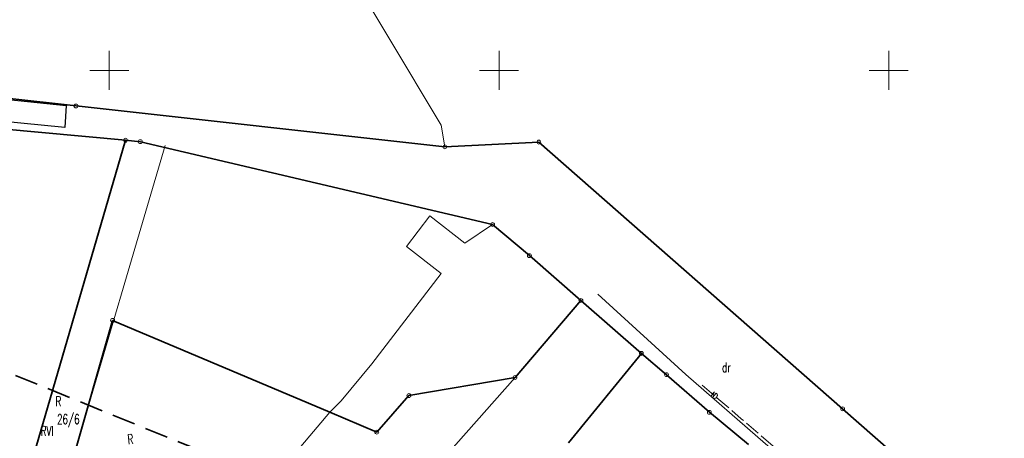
# Model space of a CAD drawing. Header units: metres. Extents: x 6496648 to 6497944, y 5962794 to 5963351.
# Tile 27 of 91: x 6496939 to 6497065, y 5963153 to 5963207. Entities that reach past the tile are written whole.
import ezdxf

# ---------------------------------------------------------------- set-up
doc = ezdxf.new("R2010")
doc.units = ezdxf.units.M
doc.header["$MEASUREMENT"] = 0
doc.linetypes.add('L_0_04', pattern=[1.5, 1, -0.5])
doc.linetypes.add('mz2.0_0.5', pattern=[2.5, 2, -0.5])
doc.layers.get('0').update_dxf_attribs({"color": 8, "linetype": 'CONTINUOUS', "lineweight": 13})
for name, color, linetype, lineweight in [('209_OPIS_KONTURU_KLASYFIKACYJNEGO', 8, 'CONTINUOUS', 13), ('210_OZNACZENIE_UzYTKU', 8, 'CONTINUOUS', 13), ('211_NR_DZIAlKI', 7, 'CONTINUOUS', 25), ('217_GRANICA_KONTURU_KLASYFIKCYJNEGO', 8, 'CONTINUOUS', 13), ('218_GRANICA_UzYTKU', 8, 'CONTINUOUS', 13), ('219_LINIA_GRANICY', 3, 'CONTINUOUS', 35), ('JEZDNIA__POWIERZCHNIA_', 8, 'CONTINUOUS', 25), ('OGRODZENIE_TRWAlE__LINIA_', 8, 'CONTINUOUS', 13), ('PRZEWoD_TELEKOMUNIKACYJNY__LINIA_', 30, 'CONTINUOUS', 13), ('PRZEWoD_TELEKOMUNIKACYJNY__LINIA__ATR1', 30, 'CONTINUOUS', 13), ('przewód telekomunikacyjny - projektowany lub w budowie (linia) - ob. projektowany', 30, 'mz2.0_0.5', 13), ('siatka', 8, 'CONTINUOUS', 13), ('ZAKRES', 190, 'L_0_04', 35)]:
    doc.layers.add(name, color=color, linetype=linetype, lineweight=lineweight)
doc.styles.get("Standard").update_dxf_attribs({"font": 'simplex.shx'})

# ---------------------------------------------------------------- blocks, each defined once
blk = doc.blocks.new('GRT')
at = {"color": 0, "linetype": 'Continuous', "lineweight": 18}
blk.add_circle((0, 0), 0.5, dxfattribs=at)
blk = doc.blocks.new('GRO')
at = {"color": 0, "linetype": 'Continuous', "lineweight": 13}
blk.add_circle((0, 0), 0.1, dxfattribs=at)

msp = doc.modelspace()

# ---------------------------------------------------------------- linework, layer by layer
at = {"layer": '217_GRANICA_KONTURU_KLASYFIKCYJNEGO', "flags": 128}
for points in [[(6496992.59, 5963193), (6496972.42, 5963226.62)], [(6496952.08, 5963191.05), (6496797.59, 5963205.22)], [(6496908.59, 5963199.56), (6496945.74, 5963195.44)], [(6496945.74, 5963195.44), (6496993.05, 5963190.2)], [(6496993.05, 5963190.2), (6496992.59, 5963193)], [(6496952.08, 5963191.05), (6496940.59, 5963151.61)], [(6496953.99, 5963190.86), (6496952.08, 5963191.05)], [(6496999.17, 5963180.24), (6496953.99, 5963190.86)], [(6496988.11, 5963177.44), (6496991.14, 5963181.34)], [(6496991.14, 5963181.34), (6496995.61, 5963177.87)], [(6496995.61, 5963177.87), (6496999.17, 5963180.24)], [(6496992.59, 5963173.98), (6496988.11, 5963177.44)], [(6496983.7, 5963162.37), (6496992.59, 5963173.98)], [(6496950.43, 5963167.95), (6496945.25, 5963149.8)], [(6496978.29, 5963156.17), (6496950.43, 5963167.95)], [(6496979.75, 5963157.64), (6496983.7, 5963162.37)], [(6496978.29, 5963156.17), (6496979.75, 5963157.64)], [(6496966.19, 5963141.84), (6496978.29, 5963156.17)]]:
    msp.add_lwpolyline(points, dxfattribs=at)
at = {"layer": '218_GRANICA_UzYTKU', "flags": 128}
for points in [[(6496992.59, 5963193), (6496972.42, 5963226.62)], [(6496952.08, 5963191.05), (6496797.59, 5963205.22)], [(6496945.74, 5963195.44), (6496908.59, 5963199.56)], [(6496993.05, 5963190.2), (6496945.74, 5963195.44)], [(6496993.05, 5963190.2), (6496992.59, 5963193)], [(6496952.08, 5963191.05), (6496940.59, 5963151.61)], [(6496953.99, 5963190.86), (6496952.08, 5963191.05)], [(6496999.17, 5963180.24), (6496953.99, 5963190.86)], [(6497005.11, 5963190.81), (6496993.05, 5963190.2)], [(6497032.05, 5963167.16), (6497005.11, 5963190.81)], [(6496988.11, 5963177.44), (6496991.14, 5963181.34)], [(6496991.14, 5963181.34), (6496995.61, 5963177.87)], [(6496995.61, 5963177.87), (6496999.17, 5963180.24)], [(6496999.17, 5963180.24), (6497003.9, 5963176.25)], [(6496992.59, 5963173.98), (6496988.11, 5963177.44)], [(6497003.9, 5963176.25), (6497010.5, 5963170.5)], [(6496983.7, 5963162.37), (6496992.59, 5963173.98)], [(6497010.5, 5963170.5), (6497002.05, 5963160.62)], [(6497018.26, 5963163.71), (6497010.5, 5963170.5)], [(6496950.43, 5963167.95), (6496945.25, 5963149.8)], [(6496978.29, 5963156.17), (6496950.43, 5963167.95)], [(6497044.08, 5963156.6), (6497032.05, 5963167.16)], [(6497008.91, 5963152.23), (6497018.26, 5963163.71)], [(6497021.48, 5963160.98), (6497018.26, 5963163.71)], [(6496979.75, 5963157.64), (6496983.7, 5963162.37)], [(6496980.55, 5963136.34), (6497002.05, 5963160.62)], [(6497002.05, 5963160.62), (6496988.44, 5963158.3)], [(6497026.98, 5963156.16), (6497021.48, 5963160.98)], [(6496988.44, 5963158.3), (6496984.32, 5963153.61)], [(6496978.29, 5963156.17), (6496979.75, 5963157.64)], [(6496966.19, 5963141.84), (6496978.29, 5963156.17)], [(6496984.32, 5963153.61), (6496978.29, 5963156.17)], [(6497032, 5963152.04), (6497026.98, 5963156.16)], [(6497058.4, 5963144.03), (6497044.08, 5963156.6)]]:
    msp.add_lwpolyline(points, dxfattribs=at)
at = {"layer": '219_LINIA_GRANICY', "flags": 128}
for points in [[(6496952.08, 5963191.05), (6496797.59, 5963205.22)], [(6496908.59, 5963199.56), (6496945.74, 5963195.44)], [(6496993.05, 5963190.2), (6496945.74, 5963195.44)], [(6496952.08, 5963191.05), (6496940.59, 5963151.61)], [(6496953.99, 5963190.86), (6496952.08, 5963191.05)], [(6496999.17, 5963180.24), (6496953.99, 5963190.86)], [(6497005.11, 5963190.81), (6496993.05, 5963190.2)], [(6497005.11, 5963190.81), (6497044.08, 5963156.6)], [(6497003.9, 5963176.25), (6496999.17, 5963180.24)], [(6497010.5, 5963170.5), (6497003.9, 5963176.25)], [(6497010.5, 5963170.5), (6497002.05, 5963160.62)], [(6497018.26, 5963163.71), (6497010.5, 5963170.5)], [(6496950.43, 5963167.95), (6496945.25, 5963149.8)], [(6496950.43, 5963167.95), (6496978.29, 5963156.17)], [(6497018.26, 5963163.71), (6497008.91, 5963152.23)], [(6497021.48, 5963160.98), (6497018.26, 5963163.71)], [(6497002.05, 5963160.62), (6496980.55, 5963136.34)], [(6497002.05, 5963160.62), (6496988.44, 5963158.3)], [(6497026.98, 5963156.16), (6497021.48, 5963160.98)], [(6496988.44, 5963158.3), (6496984.32, 5963153.61)], [(6496984.32, 5963153.61), (6496978.29, 5963156.17)], [(6497032, 5963152.04), (6497026.98, 5963156.16)], [(6497044.08, 5963156.6), (6497058.4, 5963144.03)]]:
    msp.add_lwpolyline(points, dxfattribs=at)
at = {"layer": 'JEZDNIA__POWIERZCHNIA_', "flags": 128}
msp.add_lwpolyline([(6496766.89, 5963212.25), (6496774.8, 5963212.24), (6496791.5, 5963212.26), (6496821.27, 5963209.27), (6496843.63, 5963206.93), (6496866.47, 5963204.23), (6496892.9, 5963201.12), (6496908.62, 5963199.58), (6496928.31, 5963197.18), (6496944.47, 5963195.5), (6496944.3, 5963192.67), (6496928.2, 5963194.28), (6496908.21, 5963196.82), (6496892.48, 5963198.97), (6496866.5, 5963201.86), (6496843.37, 5963204.49), (6496820.98, 5963206.93), (6496791.53, 5963209.62), (6496782.68, 5963208.87), (6496776.57, 5963208.37)], dxfattribs=at)
at = {"layer": 'OGRODZENIE_TRWAlE__LINIA_', "flags": 128}
msp.add_lwpolyline([(6496965.59, 5963142.41), (6496945.4, 5963150.46), (6496957.19, 5963190.36)], dxfattribs=at)
at = {"layer": 'PRZEWoD_TELEKOMUNIKACYJNY__LINIA_', "flags": 128}
msp.add_lwpolyline([(6497140.82, 5963058.78), (6497139.15, 5963067.83), (6497139.14, 5963071.15), (6497122.55, 5963085.82), (6497097.33, 5963108.03), (6497049.76, 5963146.92), (6497045.83, 5963142.26), (6497034.18, 5963152.11), (6497023.98, 5963161), (6497012.69, 5963171.33)], dxfattribs=at)
at = {"layer": 'przewód telekomunikacyjny - projektowany lub w budowie (linia) - ob. projektowany', "color": 30, "linetype": 'mz2.0_0.5', "lineweight": 18, "flags": 128}
msp.add_lwpolyline([(6497026.06, 5963159.66), (6497031.08, 5963155.34), (6497044.7, 5963143.61), (6497047.59, 5963141.27), (6497055.29, 5963135.02), (6497060.69, 5963130.63), (6497071.24, 5963122.57), (6497088.27, 5963108.35), (6497116.04, 5963083.84), (6497119.95, 5963080.51), (6497120.36, 5963079.24), (6497130.74, 5963077.98), (6497137.44, 5963072.06), (6497136.44, 5963068.32), (6497152.26, 5963063.38), (6497162.31, 5963060.31), (6497167.99, 5963058.98)], dxfattribs=at)
at = {"layer": 'siatka', "flags": 128}
for points in [[(6496950, 5963197.5), (6496950, 5963202.5)], [(6497000, 5963197.5), (6497000, 5963202.5)], [(6497050, 5963197.5), (6497050, 5963202.5)], [(6496947.5, 5963200), (6496952.5, 5963200)], [(6496997.5, 5963200), (6497002.5, 5963200)], [(6497047.5, 5963200), (6497052.5, 5963200)]]:
    msp.add_lwpolyline(points, dxfattribs=at)
at = {"layer": 'ZAKRES', "ltscale": 3, "flags": 128}
msp.add_lwpolyline([(6497692.5, 5963219.5), (6497716, 5963186.5), (6497672.2, 5963172.1), (6497502, 5963111.8), (6497349, 5963052), (6497312.6, 5963038.4), (6497228.6, 5963030.4), (6497133.5, 5963045.2), (6496948.4, 5963119.5), (6496936.6, 5963083.2), (6496927.9, 5963075.7), (6496873, 5963095.9), (6496849.7, 5963104.2), (6496824.8, 5963105.1), (6496784.8, 5963107.4), (6496786.6, 5963174.3), (6496788.5, 5963184), (6496695.2, 5963217.9), (6496711.8, 5963253.1), (6496961, 5963151.5), (6497143.1, 5963082.8), (6497228.1, 5963066.8), (6497302.3, 5963072), (6497492.1, 5963142.6)], close=True, dxfattribs=at)

# ---------------------------------------------------------------- block references
at = {"xscale": 0.5, "yscale": 0.5, "zscale": 0.5}
for name, p in [('GRT', (6496945.74, 5963195.44)), ('GRT', (6496952.08, 5963191.05)), ('GRT', (6496953.99, 5963190.86)), ('GRT', (6497005.11, 5963190.81)), ('GRT', (6496993.05, 5963190.2)), ('GRT', (6496999.17, 5963180.24)), ('GRT', (6497003.9, 5963176.25)), ('GRT', (6497010.5, 5963170.5)), ('GRT', (6496950.43, 5963167.95)), ('GRT', (6497018.26, 5963163.71)), ('GRT', (6497002.05, 5963160.62)), ('GRT', (6497021.48, 5963160.98)), ('GRT', (6496988.44, 5963158.3)), ('GRT', (6497044.08, 5963156.6)), ('GRO', (6496978.29, 5963156.17)), ('GRT', (6497026.98, 5963156.16)), ('GRT', (6496984.32, 5963153.61))]:
    msp.add_blockref(name, p, dxfattribs=at)

# ---------------------------------------------------------------- texts
at = {"layer": '209_OPIS_KONTURU_KLASYFIKACYJNEGO', "width": 0.66}
msp.add_text('RVI', height=1.25, dxfattribs=at).set_placement((6496941.2, 5963153.15))
at = {"layer": '210_OZNACZENIE_UzYTKU', "width": 0.66}
for s, p in [('dr', (6497028.61, 5963161.29)), ('dr', (6497028.61, 5963161.29)), ('dr', (6497028.61, 5963161.29)), ('R', (6496943.1, 5963156.95))]:
    msp.add_text(s, height=1.25, dxfattribs=at).set_placement(p)
msp.add_text('R', height=1.25, rotation=5.1, dxfattribs=at).set_placement((6496952.41, 5963152.05))
at = {"layer": '211_NR_DZIAlKI', "width": 0.66}
msp.add_text('26/6', height=1.25, dxfattribs=at).set_placement((6496943.3, 5963154.65))
at = {"layer": 'PRZEWoD_TELEKOMUNIKACYJNY__LINIA__ATR1', "width": 0.66}
msp.add_text('tD', height=0.75, rotation=319.7, dxfattribs=at).set_placement((6497027.06, 5963158.31))

doc.saveas('drawing.dxf')
